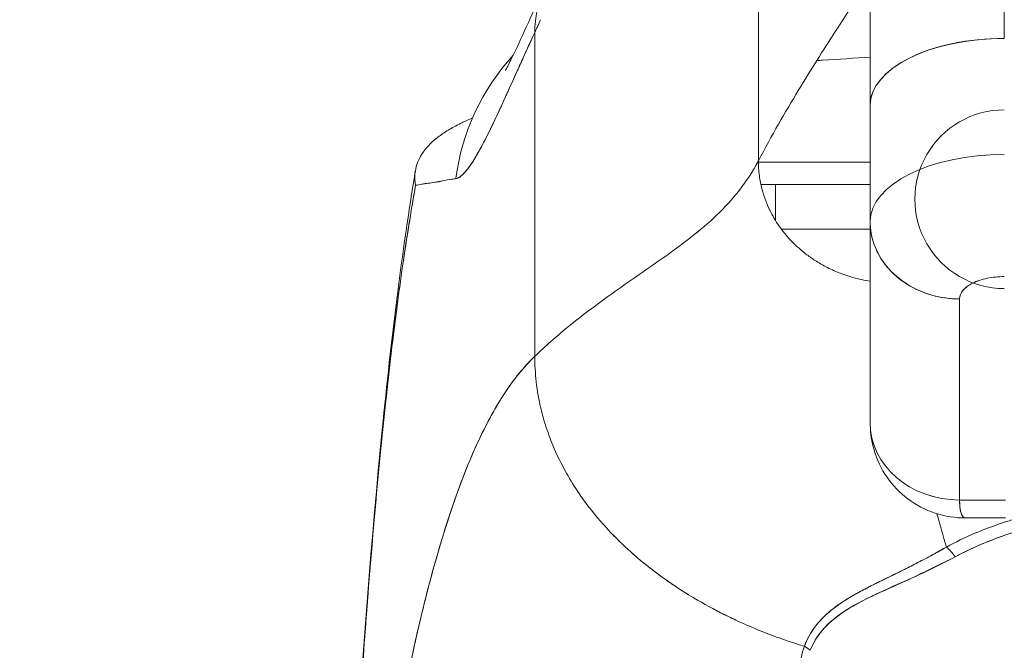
# Model space of a CAD drawing. Header units: inches. Extents: x 16 to 463, y 31 to 294.
# Tile 12 of 110: x 221.596 to 222.463, y 64.154 to 64.71. Entities that reach past the tile are written whole.
import ezdxf

# ---------------------------------------------------------------- set-up
doc = ezdxf.new("R2010")
doc.units = ezdxf.units.IN
doc.header["$LTSCALE"] = 28.571429
doc.header["$MEASUREMENT"] = 0
doc.layers.add('Dimension (ANSI)', color=7, linetype='Continuous', lineweight=5)
doc.layers.add('Visible (ANSI)', color=7, linetype='Continuous', lineweight=5)
doc.styles.add('ROMANS', font='romans.shx')
doc.dimstyles.new('Default (ANSI)', dxfattribs={"dimscale": 28.571429, "dimtxt": 0.1, "dimasz": 0.098425, "dimexe": 0.125, "dimexo": 0.0625, "dimgap": 0.031496, "dimtad": 0, "dimtih": 1, "dimtoh": 1, "dimrnd": 1e-08, "dimzin": 0, "dimdsep": 46, "dimtxsty": 'ROMANS', "dimcen": 0.09, "dimdle": 0.393701, "dimclrd": 256, "dimclre": 256, "dimclrt": 256, "dimadec": 0, "dimazin": 0, "dimtfac": 1, "dimtofl": 0, "dimtmove": 0, "dimatfit": 3, "dimfxl": 1, "dimtolj": 1, "dimtzin": 0, "dimlwd": -1, "dimlwe": -1, "dimarcsym": 0})

# ---------------------------------------------------------------- blocks, each defined once
blk = doc.blocks.new('*D13')
at = {"layer": 'Defpoints', "color": 0, "transparency": 16777216}
for p in [(226.05067, 80.43231), (225.17583, 62.79393), (226.05067, 61.7206)]:
    blk.add_point(p, dxfattribs=at)
at = {"layer": 'Dimension (ANSI)', "transparency": 16777216}
for p, q in [((225.17583, 64.57965), (225.17583, 84.00374)), ((226.05067, 63.50631), (226.05067, 84.00374)), ((222.36368, 80.43231), (219.55153, 80.43231)), ((228.86282, 80.43231), (234.28825, 80.43231))]:
    blk.add_line(p, q, dxfattribs=at)
for points in [[(222.36368, 80.901), (222.36368, 79.96362), (225.17583, 80.43231)], [(228.86282, 80.901), (228.86282, 79.96362), (226.05067, 80.43231)]]:
    blk.add_solid(points, dxfattribs=at)
at = {"layer": 'Dimension (ANSI)', "transparency": 16777216, "insert": (235.18814, 81.86088), "char_height": 2.857143, "attachment_point": 1, "style": 'ROMANS'}
blk.add_mtext('\\A1;0.87', dxfattribs=at)
blk = doc.blocks.new('*D35')
at = {"layer": 'Defpoints', "color": 0, "transparency": 16777216}
for p in [(190.67583, 80.43231), (190.67583, 62.79393), (225.17583, 62.79393)]:
    blk.add_point(p, dxfattribs=at)
at = {"layer": 'Dimension (ANSI)', "transparency": 16777216}
for p, q in [((190.67583, 64.57965), (190.67583, 84.00374)), ((225.17583, 64.57965), (225.17583, 84.00374)), ((193.48797, 80.43231), (201.24363, 80.43231)), ((222.36368, 80.43231), (214.60803, 80.43231))]:
    blk.add_line(p, q, dxfattribs=at)
for points in [[(193.48797, 80.901), (193.48797, 79.96362), (190.67583, 80.43231)], [(222.36368, 80.901), (222.36368, 79.96362), (225.17583, 80.43231)]]:
    blk.add_solid(points, dxfattribs=at)
at = {"layer": 'Dimension (ANSI)', "transparency": 16777216, "insert": (202.14351, 82.4958), "char_height": 2.857143, "attachment_point": 1, "style": 'ROMANS'}
blk.add_mtext('\\A1;34.50\\PDOOR\\PWIDTH', dxfattribs=at)

msp = doc.modelspace()

# ---------------------------------------------------------------- linework, layer by layer
at = {"layer": 'Visible (ANSI)'}
for p, q in [((222.46274, 64.69317), (222.46274, 65.21878)), ((222.34463, 65.10067), (222.34463, 64.63411)), ((222.2462, 64.58535), (222.2462, 65.01561)), ((222.2462, 65.01561), (222.2462, 64.58535)), ((222.04935, 64.41308), (222.04935, 64.69834)), ((222.04935, 64.69834), (222.04935, 64.41308)), ((222.34463, 64.63411), (222.34463, 64.53223)), ((222.34463, 64.53223), (222.34463, 64.63411)), ((222.24621, 64.58404), (222.34463, 64.58404)), ((222.34463, 64.58404), (222.24621, 64.58404)), ((222.24847, 64.56436), (222.34463, 64.56436)), ((222.26139, 64.56436), (222.26139, 64.53257)), ((222.36416, 64.56436), (222.36417, 64.56436)), ((222.34463, 64.35466), (222.34463, 64.53123)), ((222.34463, 64.53123), (222.34463, 64.35466)), ((222.42337, 64.28647), (222.42337, 64.46363)), ((222.42337, 64.46363), (222.42337, 64.28647)), ((222.42337, 64.28647), (222.46392, 64.28647)), ((222.46392, 64.28647), (222.42337, 64.28647)), ((222.46392, 64.27065), (222.42865, 64.27065)), ((222.384, 64.23001), (222.384, 64.22996)), ((222.384, 64.22996), (222.384, 64.23001)), ((222.36431, 64.21019), (222.36431, 64.20988))]:
    msp.add_line(p, q, dxfattribs=at)
for centre, radius, start, end in [((222.46274, 64.55151), 0.07874, 89.99998, 269.99998), ((222.36431, 64.56436), 0.01969, 31.12103, 31.12769)]:
    msp.add_arc(centre, radius, start, end, dxfattribs=at)
for centre, major_axis, ratio, start_param, end_param in [((222.23662, 64.65545), (-0.17845, 0.0831), 0.683666, 6.01672, 6.586342), ((222.01826, 65.0127), (0.07075, 0.42285), 0.273863, 3.921138, 3.960246), ((222.46274, 64.63411), (-0.11811, 0), 0.5, 4.712389, 6.283186), ((222.46274, 64.63411), (-0.11811, 0), 0.5, 4.712389, 6.283185), ((222.17382, 64.54467), (0, 0.19685), 0.993149, 0.824486, 1.44385), ((222.46276, 64.53181), (-0.11814, 0), 0.500025, 4.712617, 6.28299), ((222.46274, 64.53182), (-0.11811, 0), 0.5, 4.712389, 6.283185), ((222.73834, 64.58399), (0.63976, -0.00006), 0.000044, 2.233749, 2.448509), ((222.73834, 64.58401), (0.63977, -0.00005), 0.000024, 2.114222, 2.114228), ((222.36431, 64.56436), (0, 0.01969), 0.00001, 1.565063, 1.565244), ((222.36431, 64.56436), (0, -0.01969), 0.00001, 4.706656, 4.706836), ((222.42337, 64.53182), (-0.07874, 0), 0.866025, 0, 1.570796), ((222.73833, 64.52493), (-0.58071, 0.00005), 0.000044, 5.457402, 5.660713), ((222.42337, 64.35466), (-0.07874, 0), 0.866025, 0, 1.570796), ((222.42337, 64.35466), (0.07873, 0), 0.866146, 3.141613, 4.712375), ((222.41169, 64.2295), (-0.00951, 0.01768), 0.499901, 4.830882, 5.460411), ((222.41169, 64.2295), (0.00951, -0.01768), 0.499899, 1.6893, 2.318827), ((222.27873, 64.14423), (0.01865, -0.00744), 0.769724, 1.130256, 1.447596)]:
    msp.add_ellipse(centre, major_axis=major_axis, ratio=ratio, start_param=start_param, end_param=end_param, dxfattribs=at)
for points, knots in [([(222.34463, 65.10067), (222.34463, 65.10064), (222.34463, 65.09597), (222.34463, 65.08657), (222.34463, 65.07718), (222.34463, 65.06305), (222.34463, 65.04446), (222.34463, 65.02586), (222.34463, 65.0028), (222.34463, 64.97563), (222.34463, 64.94847), (222.34463, 64.91721), (222.34463, 64.88219), (222.34463, 64.84717), (222.34463, 64.80839), (222.34463, 64.76692), (222.34463, 64.72545), (222.34463, 64.6813), (222.34463, 64.63411)], [0, 0, 0, 0, 0.166667, 0.166667, 0.166667, 0.333333, 0.333333, 0.333333, 0.5, 0.5, 0.5, 0.666667, 0.666667, 0.666667, 0.833333, 0.833333, 0.833333, 1, 1, 1, 1]), ([(222.34463, 64.74634), (222.34463, 64.74634), (222.34382, 64.7451), (222.34232, 64.74281), (222.34082, 64.74051), (222.33862, 64.73716), (222.33584, 64.7329), (222.33306, 64.72865), (222.32969, 64.7235), (222.32585, 64.71759), (222.32201, 64.71169), (222.31769, 64.70503), (222.313, 64.69774), (222.30832, 64.69045), (222.30327, 64.68253), (222.29796, 64.67408), (222.29265, 64.66563), (222.28708, 64.65665), (222.28137, 64.64722), (222.27566, 64.63778), (222.2698, 64.62788), (222.2639, 64.61756), (222.258, 64.60724), (222.25206, 64.5965), (222.2462, 64.58535)], [0, 0, 0, 0, 0.125, 0.125, 0.125, 0.25, 0.25, 0.25, 0.375, 0.375, 0.375, 0.5, 0.5, 0.5, 0.625, 0.625, 0.625, 0.75, 0.75, 0.75, 0.875, 0.875, 0.875, 1, 1, 1, 1]), ([(222.02346, 64.66494), (222.02346, 64.66494), (222.02405, 64.66596), (222.02634, 64.67031), (222.02844, 64.67449), (222.03445, 64.68698), (222.03879, 64.69637), (222.04804, 64.71656), (222.05288, 64.72719), (222.05817, 64.73855)], [0.5937192, 0.5937192, 0.5937192, 0.5937192, 0.6644254, 0.6644254, 0.7661745, 0.7661745, 0.9076408, 0.9076408, 1.0334427, 1.0334427, 1.0334427, 1.0334427]), ([(222.04935, 64.69834), (222.0471, 64.69347), (222.04494, 64.68875), (222.04286, 64.68417), (222.04032, 64.67859), (222.03789, 64.67323), (222.03556, 64.66808), (222.03303, 64.66248), (222.03061, 64.65713), (222.0283, 64.65202), (222.02687, 64.64887), (222.02549, 64.64582), (222.02414, 64.64286), (222.02304, 64.64046), (222.02197, 64.63812), (222.02092, 64.63584), (222.01827, 64.63006), (222.01575, 64.62466), (222.01337, 64.61965), (222.01063, 64.61391), (222.00806, 64.60867), (222.00563, 64.60392), (222.0055, 64.60368), (222.00538, 64.60345), (222.00526, 64.60321), (222.00261, 64.59806), (222.00012, 64.59349), (221.99778, 64.58952), (221.99529, 64.58529), (221.99296, 64.58173), (221.9908, 64.57885), (221.99052, 64.57849), (221.99025, 64.57814), (221.98998, 64.57779), (221.98724, 64.5743), (221.98476, 64.57192), (221.98251, 64.57063), (221.9816, 64.57011), (221.98073, 64.56976), (221.97989, 64.56959)], [0, 0, 0, 0, 0.057355, 0.057355, 0.057355, 0.127207, 0.127207, 0.127207, 0.203207, 0.203207, 0.203207, 0.25, 0.25, 0.25, 0.287987, 0.287987, 0.287987, 0.384242, 0.384242, 0.384242, 0.494472, 0.494472, 0.494472, 0.5, 0.5, 0.5, 0.620982, 0.620982, 0.620982, 0.75, 0.75, 0.75, 0.766262, 0.766262, 0.766262, 0.932672, 0.932672, 0.932672, 1, 1, 1, 1]), ([(221.97989, 64.56959), (221.98135, 64.5697), (221.98294, 64.57057), (221.98466, 64.57204), (221.98557, 64.57281), (221.98651, 64.57375), (221.98748, 64.57482), (221.98884, 64.57632), (221.99026, 64.5781), (221.99177, 64.58019), (221.99341, 64.58248), (221.99515, 64.58515), (221.99703, 64.58827), (221.99954, 64.59245), (222.00228, 64.59742), (222.00534, 64.60336), (222.00665, 64.6059), (222.00801, 64.60863), (222.00945, 64.61154), (222.01244, 64.61761), (222.01571, 64.6245), (222.01935, 64.63237), (222.0206, 64.63509), (222.0219, 64.63793), (222.02325, 64.64089), (222.02423, 64.64304), (222.02523, 64.64526), (222.02626, 64.64754), (222.02868, 64.65291), (222.03125, 64.65865), (222.03397, 64.66471), (222.03573, 64.66862), (222.03755, 64.67265), (222.03943, 64.67681), (222.04255, 64.68368), (222.04585, 64.69088), (222.04935, 64.69834)], [0, 0, 0, 0, 0.13127, 0.13127, 0.13127, 0.2, 0.2, 0.2, 0.295706, 0.295706, 0.295706, 0.4, 0.4, 0.4, 0.539952, 0.539952, 0.539952, 0.6, 0.6, 0.6, 0.725303, 0.725303, 0.725303, 0.768562, 0.768562, 0.768562, 0.8, 0.8, 0.8, 0.873831, 0.873831, 0.873831, 0.921366, 0.921366, 0.921366, 1, 1, 1, 1]), ([(222.34463, 64.67649), (222.33084, 64.67574), (222.31687, 64.6749), (222.30277, 64.67397), (222.30108, 64.67386), (222.29938, 64.67375), (222.29767, 64.67363)], [0.28526649, 0.28526649, 0.28526649, 0.28526649, 0.33333333, 0.33333333, 0.33333333, 0.33912449, 0.33912449, 0.33912449, 0.33912449]), ([(221.99449, 64.62306), (221.99118, 64.62165), (221.98802, 64.62021), (221.98501, 64.61873), (221.9841, 64.61829), (221.98321, 64.61784), (221.98233, 64.61739), (221.97865, 64.61552), (221.97521, 64.6136), (221.97203, 64.61162), (221.96876, 64.60959), (221.96576, 64.6075), (221.96306, 64.60535), (221.95753, 64.60095), (221.95321, 64.59629), (221.95011, 64.59146), (221.95003, 64.59134), (221.94995, 64.59122), (221.94988, 64.5911), (221.94687, 64.58632), (221.94504, 64.58136), (221.94421, 64.5766), (221.94341, 64.57202), (221.94356, 64.56763), (221.94445, 64.56381)], [0.7499344, 0.7499344, 0.7499344, 0.7499344, 0.7713333, 0.7713333, 0.7713333, 0.7777778, 0.7777778, 0.7777778, 0.804681, 0.804681, 0.804681, 0.8323648, 0.8323648, 0.8323648, 0.8888889, 0.8888889, 0.8888889, 0.8902659, 0.8902659, 0.8902659, 0.9461063, 0.9461063, 0.9461063, 1, 1, 1, 1]), ([(222.2462, 64.58535), (222.24125, 64.57592), (222.23564, 64.56736), (222.22948, 64.55944), (222.22332, 64.55151), (222.21659, 64.54421), (222.2094, 64.53732), (222.20221, 64.53043), (222.19456, 64.52395), (222.18652, 64.51765), (222.17849, 64.51135), (222.17008, 64.50524), (222.16139, 64.49911), (222.1527, 64.49298), (222.14372, 64.48683), (222.13456, 64.48046), (222.12539, 64.4741), (222.11603, 64.46753), (222.10657, 64.46057), (222.09711, 64.45362), (222.08755, 64.44628), (222.07798, 64.43841), (222.06842, 64.43054), (222.05884, 64.42214), (222.04935, 64.41308)], [0, 0, 0, 0, 0.125, 0.125, 0.125, 0.25, 0.25, 0.25, 0.375, 0.375, 0.375, 0.5, 0.5, 0.5, 0.625, 0.625, 0.625, 0.75, 0.75, 0.75, 0.875001, 0.875001, 0.875001, 1, 1, 1, 1]), ([(222.04935, 64.41308), (222.05884, 64.42214), (222.06841, 64.43053), (222.07798, 64.4384), (222.08754, 64.44627), (222.0971, 64.45361), (222.10656, 64.46057), (222.11602, 64.46752), (222.12538, 64.4741), (222.13455, 64.48046), (222.14372, 64.48682), (222.15269, 64.49297), (222.16139, 64.49911), (222.17008, 64.50524), (222.17849, 64.51135), (222.18652, 64.51765), (222.19455, 64.52395), (222.20221, 64.53043), (222.2094, 64.53732), (222.21659, 64.54421), (222.22332, 64.55151), (222.22948, 64.55944), (222.23564, 64.56736), (222.24125, 64.57592), (222.2462, 64.58535)], [0, 0, 0, 0, 0.124961, 0.124961, 0.124961, 0.249967, 0.249967, 0.249967, 0.374972, 0.374972, 0.374972, 0.499978, 0.499978, 0.499978, 0.624983, 0.624983, 0.624983, 0.749989, 0.749989, 0.749989, 0.874994, 0.874994, 0.874994, 1, 1, 1, 1]), ([(222.2462, 64.58535), (222.2462, 64.58066), (222.24653, 64.57628), (222.24708, 64.57218), (222.24763, 64.56809), (222.24842, 64.56428), (222.24933, 64.56073), (222.25025, 64.55719), (222.2513, 64.5539), (222.25244, 64.55082), (222.25359, 64.54775), (222.25482, 64.54489), (222.25612, 64.5422), (222.25741, 64.53951), (222.25876, 64.53699), (222.26017, 64.5346), (222.26157, 64.53221), (222.26303, 64.52994), (222.26455, 64.52776), (222.26607, 64.52558), (222.26764, 64.52349), (222.26929, 64.52145), (222.27094, 64.51941), (222.27268, 64.51743), (222.27452, 64.51547), (222.27635, 64.51351), (222.2783, 64.51158), (222.28039, 64.50965), (222.28248, 64.50773), (222.28472, 64.50582), (222.28716, 64.5039), (222.28838, 64.50295), (222.28964, 64.50199), (222.29096, 64.50103), (222.29228, 64.50008), (222.29366, 64.49913), (222.2951, 64.49818), (222.29654, 64.49723), (222.29805, 64.49629), (222.29962, 64.49535), (222.30119, 64.49441), (222.30284, 64.49348), (222.30456, 64.49256), (222.30628, 64.49164), (222.30808, 64.49073), (222.30997, 64.48984), (222.31185, 64.48895), (222.31382, 64.48807), (222.31589, 64.48723), (222.31795, 64.48638), (222.32011, 64.48557), (222.32236, 64.48479), (222.32462, 64.48401), (222.32698, 64.48327), (222.32944, 64.48258), (222.33191, 64.48188), (222.33448, 64.48124), (222.33717, 64.48066), (222.33957, 64.48014), (222.34205, 64.47967), (222.34463, 64.47928)], [0, 0, 0, 0, 0.0625, 0.0625, 0.0625, 0.125, 0.125, 0.125, 0.1875, 0.1875, 0.1875, 0.25, 0.25, 0.25, 0.3125, 0.3125, 0.3125, 0.375, 0.375, 0.375, 0.4375, 0.4375, 0.4375, 0.5, 0.5, 0.5, 0.5625, 0.5625, 0.5625, 0.625, 0.625, 0.625, 0.65625, 0.65625, 0.65625, 0.6875, 0.6875, 0.6875, 0.71875, 0.71875, 0.71875, 0.75, 0.75, 0.75, 0.78125, 0.78125, 0.78125, 0.8125, 0.8125, 0.8125, 0.84375, 0.84375, 0.84375, 0.875, 0.875, 0.875, 0.90625, 0.90625, 0.90625, 0.9341736, 0.9341736, 0.9341736, 0.9341736]), ([(221.87493, 63.7105), (221.8841, 63.93951), (221.89615, 64.15801), (221.92304, 64.42859), (221.93228, 64.50447), (221.94416, 64.57631)], [0, 0, 0, 0, 1.849259, 1.849259, 2.628416, 2.628416, 2.628416, 2.628416]), ([(221.87493, 63.71049), (221.87697, 63.76131), (221.8791, 63.81011), (221.88134, 63.85689), (221.88357, 63.90367), (221.88591, 63.94842), (221.88834, 63.99117), (221.89078, 64.03392), (221.89332, 64.07467), (221.89595, 64.11344), (221.89859, 64.15221), (221.90132, 64.18902), (221.90416, 64.2239), (221.90699, 64.25879), (221.90993, 64.29176), (221.91296, 64.32289), (221.916, 64.35402), (221.91913, 64.3833), (221.92237, 64.41081), (221.9256, 64.43833), (221.92893, 64.46408), (221.93237, 64.48815), (221.9358, 64.51223), (221.93934, 64.53462), (221.94297, 64.55544), (221.94346, 64.55826), (221.94396, 64.56105), (221.94445, 64.56381)], [0, 0, 0, 0, 0.122921, 0.122921, 0.122921, 0.245842, 0.245842, 0.245842, 0.368763, 0.368763, 0.368763, 0.491684, 0.491684, 0.491684, 0.614605, 0.614605, 0.614605, 0.737526, 0.737526, 0.737526, 0.860447, 0.860447, 0.860447, 0.983368, 0.983368, 0.983368, 1, 1, 1, 1]), ([(221.94445, 64.56381), (221.94066, 64.54272), (221.93699, 64.51995), (221.93341, 64.49541), (221.92984, 64.47086), (221.92638, 64.44453), (221.92302, 64.41632), (221.91966, 64.38811), (221.91641, 64.35802), (221.91326, 64.32596), (221.91012, 64.2939), (221.90708, 64.25986), (221.90415, 64.22378), (221.90121, 64.18769), (221.89839, 64.14956), (221.89567, 64.10932), (221.89295, 64.06908), (221.89034, 64.02673), (221.88784, 63.98223), (221.88533, 63.93774), (221.88294, 63.89109), (221.88065, 63.84228), (221.87866, 63.79997), (221.87675, 63.75604), (221.87493, 63.71049)], [0, 0, 0, 0, 0.127116, 0.127116, 0.127116, 0.254233, 0.254233, 0.254233, 0.381349, 0.381349, 0.381349, 0.508466, 0.508466, 0.508466, 0.635582, 0.635582, 0.635582, 0.762699, 0.762699, 0.762699, 0.889815, 0.889815, 0.889815, 1, 1, 1, 1]), ([(221.94445, 64.56381), (221.94604, 64.56397), (221.9478, 64.56429), (221.94976, 64.56464), (221.95083, 64.56483), (221.95196, 64.56502), (221.95315, 64.56521), (221.95331, 64.56523), (221.95347, 64.56525), (221.95364, 64.56528), (221.95424, 64.56537), (221.95487, 64.56545), (221.9555, 64.56553), (221.95741, 64.56578), (221.95947, 64.56604), (221.96169, 64.5664), (221.96268, 64.56656), (221.96369, 64.56674), (221.96475, 64.56694), (221.96501, 64.56699), (221.96527, 64.56704), (221.96554, 64.56709), (221.96649, 64.56728), (221.96747, 64.56748), (221.96848, 64.56769), (221.97081, 64.56818), (221.97328, 64.5687), (221.9759, 64.5691), (221.97673, 64.56922), (221.97757, 64.56934), (221.97842, 64.56944), (221.97891, 64.5695), (221.9794, 64.56955), (221.97989, 64.56959)], [0, 0, 0, 0, 0.215172, 0.215172, 0.215172, 0.333333, 0.333333, 0.333333, 0.349511, 0.349511, 0.349511, 0.409038, 0.409038, 0.409038, 0.587512, 0.587512, 0.587512, 0.666667, 0.666667, 0.666667, 0.686219, 0.686219, 0.686219, 0.756792, 0.756792, 0.756792, 0.91937, 0.91937, 0.91937, 0.970836, 0.970836, 0.970836, 1, 1, 1, 1]), ([(222.25551, 64.56436), (222.25606, 64.56435), (222.25658, 64.56435), (222.25708, 64.56436), (222.25709, 64.56436), (222.25709, 64.56436), (222.2571, 64.56436)], [0.5664779, 0.5664779, 0.5664779, 0.5664779, 0.6666667, 0.6666667, 0.6666667, 0.6683871, 0.6683871, 0.6683871, 0.6683871]), ([(222.42337, 64.46363), (222.41511, 64.46363), (222.40686, 64.46477), (222.39901, 64.46698), (222.39117, 64.46918), (222.38373, 64.47247), (222.37706, 64.47667), (222.37039, 64.48087), (222.36449, 64.48598), (222.35965, 64.49176), (222.3548, 64.49753), (222.35102, 64.50397), (222.34847, 64.51076), (222.34593, 64.51754), (222.34462, 64.52468), (222.34462, 64.53182)], [0, 0, 0, 0, 0.2, 0.2, 0.2, 0.4, 0.4, 0.4, 0.6, 0.6, 0.6, 0.8, 0.8, 0.8, 1, 1, 1, 1]), ([(222.42337, 64.46363), (222.42347, 64.46636), (222.42446, 64.46887), (222.42641, 64.47121), (222.42836, 64.47355), (222.43128, 64.47573), (222.43492, 64.47755), (222.43856, 64.47937), (222.44293, 64.48082), (222.44761, 64.4818), (222.45229, 64.48278), (222.45728, 64.48327), (222.46274, 64.48332)], [0, 0, 0, 0, 0.25, 0.25, 0.25, 0.5, 0.5, 0.5, 0.75, 0.75, 0.75, 1, 1, 1, 1]), ([(222.46274, 64.48332), (222.45751, 64.48332), (222.45233, 64.48279), (222.44758, 64.4818), (222.44284, 64.4808), (222.43854, 64.47935), (222.43493, 64.47755), (222.43132, 64.47575), (222.42841, 64.47359), (222.42642, 64.47122), (222.42443, 64.46884), (222.42337, 64.46625), (222.42337, 64.46363)], [0, 0, 0, 0, 0.25, 0.25, 0.25, 0.5, 0.5, 0.5, 0.75, 0.75, 0.75, 1, 1, 1, 1]), ([(222.04935, 64.41308), (222.04458, 64.40852), (222.03988, 64.40339), (222.03525, 64.39766), (222.03062, 64.39193), (222.02606, 64.38559), (222.02158, 64.37863), (222.0171, 64.37167), (222.01268, 64.36408), (222.00834, 64.35584), (222.004, 64.3476), (221.99973, 64.33871), (221.99554, 64.32916), (221.99134, 64.3196), (221.98722, 64.30937), (221.98316, 64.29846), (221.97911, 64.28754), (221.97513, 64.27594), (221.97122, 64.26363), (221.96731, 64.25132), (221.96348, 64.2383), (221.95971, 64.22457), (221.95595, 64.21083), (221.95225, 64.19638), (221.94863, 64.18119), (221.94501, 64.16601), (221.94146, 64.15009), (221.93799, 64.13344), (221.93451, 64.11679), (221.9311, 64.0994), (221.92777, 64.08128), (221.92444, 64.06315), (221.92118, 64.04428), (221.91799, 64.02467), (221.9148, 64.00507), (221.91168, 63.98472), (221.90863, 63.96364), (221.90559, 63.94256), (221.90262, 63.92075), (221.89971, 63.89821), (221.89681, 63.87568), (221.89398, 63.85242), (221.89123, 63.82846), (221.88847, 63.80449), (221.88578, 63.77982), (221.88317, 63.75447), (221.8817, 63.74024), (221.88026, 63.72579), (221.87884, 63.71113)], [0, 0, 0, 0, 0.06426, 0.06426, 0.06426, 0.128523, 0.128523, 0.128523, 0.192785, 0.192785, 0.192785, 0.257047, 0.257047, 0.257047, 0.321309, 0.321309, 0.321309, 0.385571, 0.385571, 0.385571, 0.449834, 0.449834, 0.449834, 0.514096, 0.514096, 0.514096, 0.578358, 0.578358, 0.578358, 0.64262, 0.64262, 0.64262, 0.706882, 0.706882, 0.706882, 0.771145, 0.771145, 0.771145, 0.835407, 0.835407, 0.835407, 0.899669, 0.899669, 0.899669, 0.963931, 0.963931, 0.963931, 1, 1, 1, 1]), ([(221.87884, 63.71113), (221.88376, 63.76193), (221.88896, 63.81019), (221.89443, 63.85575), (221.89991, 63.90131), (221.90565, 63.94416), (221.91167, 63.98422), (221.91768, 64.02429), (221.92397, 64.06157), (221.93053, 64.09604), (221.93709, 64.13051), (221.94393, 64.16219), (221.95103, 64.1911), (221.95814, 64.22001), (221.96551, 64.24617), (221.97316, 64.26967), (221.98081, 64.29316), (221.98874, 64.31399), (221.99693, 64.3323), (222.00512, 64.3506), (222.01359, 64.36638), (222.02233, 64.37978), (222.03106, 64.39319), (222.04007, 64.40422), (222.04935, 64.41308)], [0, 0, 0, 0, 0.125007, 0.125007, 0.125007, 0.250015, 0.250015, 0.250015, 0.375022, 0.375022, 0.375022, 0.50003, 0.50003, 0.50003, 0.625037, 0.625037, 0.625037, 0.750045, 0.750045, 0.750045, 0.875052, 0.875052, 0.875052, 1, 1, 1, 1]), ([(222.04935, 64.41308), (222.04935, 64.40573), (222.04977, 64.3982), (222.05064, 64.3906), (222.05155, 64.38261), (222.05297, 64.37455), (222.05489, 64.36656), (222.05546, 64.36417), (222.05607, 64.36179), (222.05673, 64.35942), (222.05842, 64.35335), (222.06039, 64.34734), (222.06263, 64.3414), (222.06592, 64.33267), (222.06979, 64.32409), (222.07423, 64.31567), (222.07565, 64.31299), (222.07713, 64.31032), (222.07866, 64.30767), (222.08214, 64.30166), (222.08591, 64.29574), (222.08997, 64.28993), (222.096, 64.28129), (222.10264, 64.27288), (222.10988, 64.26475), (222.11126, 64.26321), (222.11266, 64.26167), (222.11408, 64.26014), (222.12029, 64.25347), (222.1269, 64.247), (222.13388, 64.24074), (222.13821, 64.23685), (222.14269, 64.23305), (222.14731, 64.22933), (222.15193, 64.22561), (222.1567, 64.22198), (222.1616, 64.21844), (222.16653, 64.21488), (222.1716, 64.2114), (222.1768, 64.20803), (222.18198, 64.20467), (222.18729, 64.2014), (222.19272, 64.19824), (222.20147, 64.19314), (222.21054, 64.18829), (222.21991, 64.18373), (222.2221, 64.18267), (222.2243, 64.18162), (222.22651, 64.18059), (222.23231, 64.17789), (222.23821, 64.17529), (222.2442, 64.17281), (222.25015, 64.17035), (222.25619, 64.168), (222.2623, 64.16576), (222.26836, 64.16354), (222.2745, 64.16144), (222.28069, 64.15945), (222.28269, 64.15881), (222.2847, 64.15818), (222.28671, 64.15756)], [0, 0, 0, 0, 0.070424, 0.070424, 0.070424, 0.144534, 0.144534, 0.144534, 0.166667, 0.166667, 0.166667, 0.223343, 0.223343, 0.223343, 0.306734, 0.306734, 0.306734, 0.333333, 0.333333, 0.333333, 0.393545, 0.393545, 0.393545, 0.482972, 0.482972, 0.482972, 0.5, 0.5, 0.5, 0.574383, 0.574383, 0.574383, 0.620537, 0.620537, 0.620537, 0.666667, 0.666667, 0.666667, 0.713018, 0.713018, 0.713018, 0.759127, 0.759127, 0.759127, 0.833333, 0.833333, 0.833333, 0.850626, 0.850626, 0.850626, 0.895889, 0.895889, 0.895889, 0.940848, 0.940848, 0.940848, 0.985537, 0.985537, 0.985537, 1, 1, 1, 1]), ([(222.28671, 64.15756), (222.2847, 64.15818), (222.28269, 64.15881), (222.28069, 64.15945), (222.2745, 64.16144), (222.26836, 64.16354), (222.2623, 64.16576), (222.25619, 64.168), (222.25015, 64.17035), (222.2442, 64.17281), (222.23821, 64.17529), (222.23231, 64.17789), (222.22651, 64.18059), (222.22429, 64.18162), (222.22209, 64.18267), (222.2199, 64.18374), (222.21054, 64.1883), (222.20147, 64.19314), (222.19272, 64.19824), (222.18184, 64.20458), (222.17146, 64.21131), (222.16164, 64.21841), (222.15181, 64.22551), (222.14256, 64.23296), (222.13388, 64.24074), (222.1269, 64.247), (222.12029, 64.25346), (222.11409, 64.26013), (222.11266, 64.26166), (222.11126, 64.2632), (222.10988, 64.26475), (222.10264, 64.27288), (222.09599, 64.28129), (222.08997, 64.28993), (222.08591, 64.29574), (222.08214, 64.30166), (222.07867, 64.30766), (222.07713, 64.31032), (222.07565, 64.31299), (222.07423, 64.31567), (222.06978, 64.32409), (222.06592, 64.33267), (222.06263, 64.3414), (222.0604, 64.34732), (222.05843, 64.35331), (222.05675, 64.35937), (222.05608, 64.36176), (222.05546, 64.36415), (222.05489, 64.36656), (222.05297, 64.37455), (222.05155, 64.38261), (222.05064, 64.3906), (222.04977, 64.3982), (222.04935, 64.40573), (222.04935, 64.41308)], [0, 0, 0, 0, 0.014459, 0.014459, 0.014459, 0.059137, 0.059137, 0.059137, 0.104088, 0.104088, 0.104088, 0.149345, 0.149345, 0.149345, 0.166667, 0.166667, 0.166667, 0.24084, 0.24084, 0.24084, 0.33319, 0.33319, 0.33319, 0.425633, 0.425633, 0.425633, 0.5, 0.5, 0.5, 0.517058, 0.517058, 0.517058, 0.606462, 0.606462, 0.606462, 0.666667, 0.666667, 0.666667, 0.693307, 0.693307, 0.693307, 0.776791, 0.776791, 0.776791, 0.833333, 0.833333, 0.833333, 0.855634, 0.855634, 0.855634, 0.929684, 0.929684, 0.929684, 1, 1, 1, 1]), ([(222.42864, 64.27064), (222.41963, 64.27064), (222.41039, 64.27207), (222.39324, 64.27774), (222.38508, 64.28199), (222.37082, 64.29269), (222.36452, 64.29924), (222.35443, 64.31384), (222.35053, 64.32206), (222.34599, 64.33763), (222.34487, 64.34499), (222.34467, 64.35228)], [0, 0, 0, 0, 0.0703714, 0.0703714, 0.1392192, 0.1392192, 0.2073466, 0.2073466, 0.2755269, 0.2755269, 0.3320366, 0.3320366, 0.3320366, 0.3320366]), ([(222.59266, 64.28782), (222.57409, 64.28746), (222.55571, 64.28607), (222.53782, 64.2837), (222.5339, 64.28318), (222.52999, 64.28261), (222.52612, 64.28199), (222.50648, 64.27887), (222.48753, 64.27453), (222.46976, 64.26907), (222.46804, 64.26854), (222.46633, 64.268), (222.46463, 64.26746), (222.44539, 64.26124), (222.42761, 64.25369), (222.4117, 64.24501)], [0, 0, 0, 0, 0.27332, 0.27332, 0.27332, 0.333333, 0.333333, 0.333333, 0.637277, 0.637277, 0.637277, 0.666667, 0.666667, 0.666667, 1, 1, 1, 1]), ([(222.42337, 64.28647), (222.42336, 64.28442), (222.42344, 64.2825), (222.4236, 64.28078), (222.4238, 64.27849), (222.42415, 64.27654), (222.42463, 64.275), (222.42489, 64.27414), (222.42519, 64.27341), (222.42553, 64.2728), (222.42628, 64.27148), (222.42721, 64.27077), (222.42833, 64.27066), (222.42843, 64.27065), (222.42854, 64.27064), (222.42864, 64.27064)], [0.0000479, 0.0000479, 0.0000479, 0.0000479, 0.0715294, 0.0715294, 0.0715294, 0.1666667, 0.1666667, 0.1666667, 0.2191087, 0.2191087, 0.2191087, 0.3333333, 0.3333333, 0.3333333, 0.3436625, 0.3436625, 0.3436625, 0.3436625]), ([(222.42865, 64.27065), (222.42855, 64.27065), (222.42846, 64.27065), (222.42837, 64.27066), (222.42671, 64.2708), (222.42548, 64.27225), (222.42465, 64.27492), (222.42381, 64.27759), (222.42339, 64.28149), (222.42337, 64.28647)], [0.6573939, 0.6573939, 0.6573939, 0.6573939, 0.6666667, 0.6666667, 0.6666667, 0.8333333, 0.8333333, 0.8333333, 0.9999881, 0.9999881, 0.9999881, 0.9999881]), ([(222.41934, 64.23631), (222.43627, 64.24547), (222.45509, 64.25315), (222.47507, 64.25925), (222.49581, 64.26558), (222.5178, 64.27022), (222.5404, 64.2732), (222.55771, 64.27548), (222.57537, 64.27679), (222.59305, 64.27713)], [0, 0, 0, 0, 0.353142, 0.353142, 0.353142, 0.719555, 0.719555, 0.719555, 1, 1, 1, 1]), ([(222.41934, 64.23631), (222.4347, 64.24465), (222.45166, 64.25178), (222.47008, 64.25769), (222.48851, 64.26359), (222.50842, 64.26829), (222.52908, 64.27156), (222.54973, 64.27483), (222.57113, 64.27666), (222.59305, 64.27713)], [0, 0, 0, 0, 0.333333, 0.333333, 0.333333, 0.666667, 0.666667, 0.666667, 1, 1, 1, 1]), ([(222.4117, 64.24501), (222.40762, 64.24267), (222.4036, 64.24043), (222.39965, 64.23828), (222.39522, 64.23587), (222.39087, 64.23357), (222.38662, 64.23136), (222.38258, 64.22927), (222.37863, 64.22727), (222.37479, 64.22534), (222.37436, 64.22513), (222.37394, 64.22491), (222.37351, 64.2247), (222.36887, 64.22238), (222.36437, 64.22017), (222.36003, 64.21804), (222.3552, 64.21566), (222.35057, 64.21337), (222.34614, 64.21113), (222.3451, 64.21061), (222.34408, 64.21009), (222.34307, 64.20957), (222.33906, 64.20751), (222.33523, 64.20549), (222.33159, 64.20344), (222.32951, 64.20228), (222.32749, 64.20111), (222.32554, 64.19993), (222.3227, 64.19822), (222.31999, 64.19648), (222.31743, 64.19471), (222.31695, 64.19438), (222.31648, 64.19404), (222.31601, 64.19371), (222.30936, 64.18896), (222.30371, 64.1839), (222.29894, 64.17832), (222.29883, 64.17819), (222.29872, 64.17806), (222.29862, 64.17793), (222.29344, 64.17181), (222.28932, 64.16507), (222.28671, 64.15756)], [0, 0, 0, 0, 0.062727, 0.062727, 0.062727, 0.133158, 0.133158, 0.133158, 0.2, 0.2, 0.2, 0.2074, 0.2074, 0.2074, 0.288525, 0.288525, 0.288525, 0.378924, 0.378924, 0.378924, 0.4, 0.4, 0.4, 0.483407, 0.483407, 0.483407, 0.530937, 0.530937, 0.530937, 0.6, 0.6, 0.6, 0.612912, 0.612912, 0.612912, 0.795849, 0.795849, 0.795849, 0.8, 0.8, 0.8, 1, 1, 1, 1]), ([(222.4117, 64.24501), (222.39895, 64.2376), (222.38671, 64.23126), (222.3753, 64.22557), (222.37211, 64.22398), (222.36898, 64.22244), (222.36593, 64.22094), (222.35798, 64.21705), (222.35052, 64.21342), (222.34355, 64.20985), (222.33822, 64.20713), (222.33318, 64.20444), (222.32849, 64.20169), (222.32417, 64.19916), (222.32012, 64.1966), (222.31638, 64.19394), (222.31072, 64.18993), (222.30577, 64.18569), (222.30157, 64.18125), (222.29976, 64.17934), (222.29809, 64.17738), (222.29656, 64.17538), (222.29219, 64.16968), (222.28895, 64.16367), (222.28671, 64.15756)], [0, 0, 0, 0, 0.195442, 0.195442, 0.195442, 0.25, 0.25, 0.25, 0.391676, 0.391676, 0.391676, 0.5, 0.5, 0.5, 0.599609, 0.599609, 0.599609, 0.75, 0.75, 0.75, 0.814803, 0.814803, 0.814803, 1, 1, 1, 1]), ([(222.29187, 64.15404), (222.29428, 64.16017), (222.2977, 64.16575), (222.30189, 64.17081), (222.30732, 64.17737), (222.31405, 64.18306), (222.32171, 64.18814), (222.32806, 64.19234), (222.33504, 64.19613), (222.34241, 64.19989), (222.34457, 64.20099), (222.34677, 64.20207), (222.349, 64.20314), (222.35932, 64.2081), (222.37029, 64.21282), (222.38155, 64.21788), (222.3939, 64.22345), (222.40661, 64.22943), (222.41934, 64.23631)], [0, 0, 0, 0, 0.148428, 0.148428, 0.148428, 0.340764, 0.340764, 0.340764, 0.5, 0.5, 0.5, 0.546721, 0.546721, 0.546721, 0.762825, 0.762825, 0.762825, 1, 1, 1, 1]), ([(222.29187, 64.15404), (222.29508, 64.16217), (222.30008, 64.16979), (222.30721, 64.17679), (222.31433, 64.18378), (222.3236, 64.19015), (222.33471, 64.19602), (222.34582, 64.20189), (222.35877, 64.20727), (222.37291, 64.21379), (222.38705, 64.22032), (222.40238, 64.22799), (222.41934, 64.23631)], [0, 0, 0, 0, 0.25, 0.25, 0.25, 0.5, 0.5, 0.5, 0.75, 0.75, 0.75, 1, 1, 1, 1]), ([(222.28671, 64.15756), (222.28419, 64.15121), (222.28306, 64.14402), (222.28329, 64.13588), (222.28352, 64.12774), (222.2851, 64.11865), (222.28837, 64.10876), (222.28852, 64.10832), (222.28867, 64.10788), (222.28882, 64.10744), (222.29209, 64.09793), (222.29691, 64.08772), (222.30312, 64.07708), (222.30395, 64.07566), (222.3048, 64.07424), (222.30568, 64.07281), (222.31101, 64.0641), (222.31728, 64.05515), (222.32453, 64.0461), (222.32545, 64.04495), (222.32638, 64.0438), (222.32732, 64.04266), (222.32906, 64.04055), (222.33084, 64.03845), (222.33268, 64.03633), (222.34108, 64.02668), (222.35061, 64.01696), (222.36123, 64.00738), (222.36155, 64.00709), (222.36186, 64.0068), (222.36218, 64.00652), (222.37131, 63.99834), (222.38123, 63.99027), (222.3922, 63.98232), (222.3928, 63.98189), (222.3934, 63.98145), (222.394, 63.98102), (222.39774, 63.97835), (222.40159, 63.97569), (222.40556, 63.97305), (222.41065, 63.96967), (222.41593, 63.96632), (222.42138, 63.96304), (222.43023, 63.95771), (222.43948, 63.95256), (222.44891, 63.94778), (222.45287, 63.94577), (222.45685, 63.94383), (222.46084, 63.94196), (222.46534, 63.93987), (222.46984, 63.93787), (222.47434, 63.93596), (222.48926, 63.92964), (222.50417, 63.92435), (222.51821, 63.91989)], [0, 0, 0, 0, 0.125, 0.125, 0.125, 0.25, 0.25, 0.25, 0.255535, 0.255535, 0.255535, 0.375, 0.375, 0.375, 0.39094, 0.39094, 0.39094, 0.487767, 0.487767, 0.487767, 0.5, 0.5, 0.5, 0.522422, 0.522422, 0.522422, 0.625, 0.625, 0.625, 0.628055, 0.628055, 0.628055, 0.715688, 0.715688, 0.715688, 0.720466, 0.720466, 0.720466, 0.75, 0.75, 0.75, 0.787783, 0.787783, 0.787783, 0.849243, 0.849243, 0.849243, 0.875, 0.875, 0.875, 0.903965, 0.903965, 0.903965, 1, 1, 1, 1])]:
    msp.add_open_spline(points, degree=3, knots=knots, dxfattribs=at)
for points in [[(222.0193, 64.63226), (222.01929, 64.63226), (222.01928, 64.63226), (222.01927, 64.63226)], [(222.40757, 64.58404), (222.40757, 64.58404), (222.40756, 64.58404), (222.40756, 64.58404)], [(222.38116, 64.57453), (222.38116, 64.57453), (222.38116, 64.57453), (222.38116, 64.57453)], [(222.24848, 64.56432), (222.24949, 64.56433), (222.25049, 64.56435), (222.25147, 64.56436)], [(222.44307, 64.28647), (222.44307, 64.28647), (222.44307, 64.28647), (222.44307, 64.28647)], [(222.40336, 64.27441), (222.40606, 64.2648), (222.40884, 64.255), (222.4117, 64.24501)]]:
    msp.add_open_spline(points, degree=3, dxfattribs=at)

# ---------------------------------------------------------------- dimensions: what is measured, and where the dimension line sits
at = {"layer": 'Dimension (ANSI)'}
dim = msp.add_linear_dim(base=(190.67583, 80.43231), p1=(225.17583, 62.79393), p2=(190.67583, 62.79393), text='<>\\PDOOR\\PWIDTH', dimstyle='Default (ANSI)', override={"dimtih": 0, "dimtoh": 0, "dimdec": 2, "dimtp": 0, "dimtm": 0, "dimtdec": 2, "dimatfit": 1, "dimtvp": -0.333333}, dxfattribs=at)
dim.commit()
dim.dimension.update_dxf_attribs({"geometry": '*D35', "text_midpoint": (207.92583, 80.43231), "dimtype": 160})
dim = msp.add_linear_dim(base=(226.05067, 80.43231), p1=(225.17583, 62.79393), p2=(226.05067, 61.7206), angle=180, dimstyle='Default (ANSI)', override={"dimtih": 0, "dimtoh": 0, "dimdec": 2, "dimtp": 0, "dimtm": 0, "dimtdec": 2, "dimatfit": 1}, dxfattribs=at)
dim.commit()
dim.dimension.update_dxf_attribs({"geometry": '*D13', "text_midpoint": (239.54188, 80.43231), "dimtype": 160})

doc.saveas('drawing.dxf')
